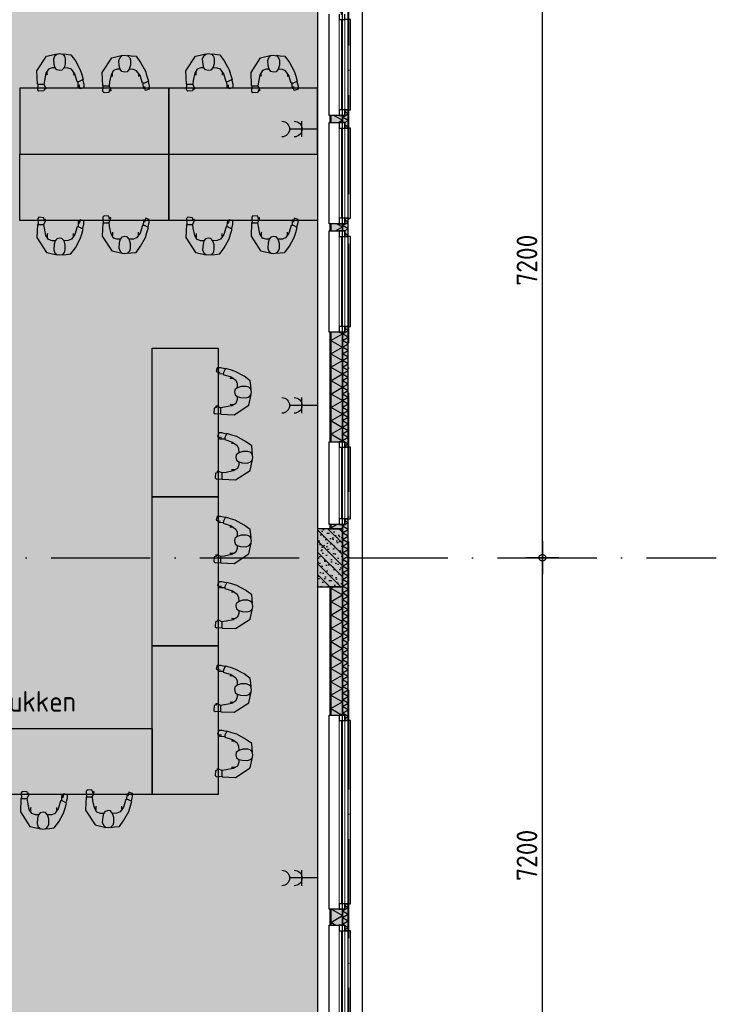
# Model space of a CAD drawing. Header units: millimetres. Extents: x 20872 to 297961, y -293704 to 213007.
# Tile 111 of 256: x 160982 to 169405, y -120002 to -108090. Entities that reach past the tile are written whole.
import ezdxf
from ezdxf.xclip import XClip

# ---------------------------------------------------------------- set-up
doc = ezdxf.new("R2010")
doc.units = ezdxf.units.MM
doc.header["$LTSCALE"] = 100
doc.header["$XCLIPFRAME"] = 2
doc.linetypes.add('ACAD_ISO10W100', pattern=[18, 12, -3, 0, -3])
doc.layers.get('Defpoints').update_dxf_attribs({"color": 181})
for name, color, linetype in [('A--L$7--_stramien', 1, 'Continuous'), ('A--L20--_bovenbouw', 3, 'Continuous'), ('A--L30--_afbouw', 7, 'Continuous'), ('A--L61--_centrale elektrische insta', 7, 'Continuous'), ('A--L82--leerlingensets-02', 9, 'Continuous'), ('A--T$7--_stramien', 7, 'Continuous'), ('plattegrondkleuren', 7, 'Continuous'), ('XREFS', 9, 'Continuous')]:
    doc.layers.add(name, color=color, linetype=linetype)
doc.styles.add('JINX maatvoering', font='isocp.shx')
doc.styles.add('JINX standaard', font='isocp.shx')
doc.dimstyles.new('JINX maatvoering 1-100', dxfattribs={"dimscale": 100, "dimtxt": 2.5, "dimasz": 1, "dimexe": 125, "dimexo": 0, "dimtad": 1, "dimdec": 0, "dimzin": 12, "dimdsep": 46, "dimtxsty": 'JINX maatvoering', "dimblk": 'BURO_maatvoeringssymbool_01', "dimcen": 2, "dimse1": 1, "dimse2": 1, "dimclrd": 1, "dimclrt": 7, "dimadec": 0, "dimazin": 0, "dimtfac": 1, "dimtdec": 0, "dimtix": 1, "dimtofl": 0, "dimtmove": 0, "dimatfit": 3, "dimldrblk": 'DOT', "dimfxl": 1, "dimtolj": 1, "dimtzin": 0, "dimarcsym": 0})

# ---------------------------------------------------------------- blocks, each defined once
blk = doc.blocks.new('AB2_D_DV_MV_maatvoeringssymbool_01')
at = {"color": 1}
for p, q in [((0, -2), (0, 2)), ((-2, 0), (2, 0))]:
    blk.add_line(p, q, dxfattribs=at)
blk.add_circle((0, 0), 0.4, dxfattribs=at)
blk = doc.blocks.new('*D279')
at = {"color": 1, "lineweight": -2, "transparency": 16777216}
blk.add_line((167303, 28300), (167303, 35300), dxfattribs=at)
at = {"layer": 'Defpoints', "color": 0, "transparency": 16777216}
for p in [(167303, 35400), (169406, 35400), (169406, 28200)]:
    blk.add_point(p, dxfattribs=at)
at = {"color": 1, "lineweight": -2, "transparency": 16777216, "xscale": 100, "yscale": 100, "zscale": 100}
for p, rotation in [((167303, 35400), 90), ((167303, 28200), 270)]:
    blk.add_blockref('AB2_D_DV_MV_maatvoeringssymbool_01', p, dxfattribs=dict(at, rotation=rotation))
at = {"color": 7, "transparency": 16777216, "insert": (167116, 31800), "char_height": 250, "attachment_point": 5, "rotation": 90, "style": 'JINX maatvoering'}
blk.add_mtext('\\A1;7200', dxfattribs=at)
blk = doc.blocks.new('_Dot')
at = {"color": 0, "linetype": 'ByBlock', "lineweight": -2}
blk.add_line((-0.5, 0), (-1, 0), dxfattribs=at)
at = {"color": 0, "linetype": 'ByBlock', "const_width": 0.5}
blk.add_lwpolyline([(-0.25, 0, 1), (0.25, 0, 1)], format="xyb", close=True, dxfattribs=at)
blk = doc.blocks.new('BURO_maatvoeringssymbool_01')
at = {"color": 1}
for p, q in [((0, -2), (0, 2)), ((-2, 0), (2, 0))]:
    blk.add_line(p, q, dxfattribs=at)
blk.add_circle((0, 0), 0.4, dxfattribs=at)
blk = doc.blocks.new('*D280')
at = {"color": 1, "lineweight": -2, "transparency": 16777216}
blk.add_line((167303, 35500), (167303, 42500), dxfattribs=at)
at = {"layer": 'Defpoints', "color": 0, "transparency": 16777216}
for p in [(167303, 42600), (169406, 42600), (169406, 35400)]:
    blk.add_point(p, dxfattribs=at)
at = {"color": 1, "lineweight": -2, "transparency": 16777216, "xscale": 100, "yscale": 100, "zscale": 100}
for p, rotation in [((167303, 42600), 90), ((167303, 35400), 270)]:
    blk.add_blockref('AB2_D_DV_MV_maatvoeringssymbool_01', p, dxfattribs=dict(at, rotation=rotation))
at = {"color": 7, "transparency": 16777216, "insert": (167116, 39000), "char_height": 250, "attachment_point": 5, "rotation": 90, "style": 'JINX maatvoering'}
blk.add_mtext('\\A1;7200', dxfattribs=at)
blk = doc.blocks.new('sit')
at = {"linetype": 'Continuous'}
for p, q in [((-146.514, -13.7755), (-81.397, 6.2615)), ((-81.397, 6.2615), (-13.775, 26.2965)), ((-13.775, 26.2965), (13.775, -26.2965)), ((-6.26, 21.2885), (53.846, 36.3155)), ((53.846, 36.3155), (96.424, 36.3155)), ((96.424, 36.3155), (111.451, -13.7755)), ((-346.877, -139.0015), (-264.225, -78.8925)), ((-264.225, -78.8925), (-146.514, -13.7755)), ((-151.522, -131.4875), (-169.053, -174.0635)), ((-88.912, -86.4065), (-151.522, -131.4875)), ((-111.451, -106.4425), (-74.2714, -106.4425)), ((16.279, -53.8475), (-88.912, -86.4065)), ((13.775, -26.2965), (16.279, -53.8475)), ((86.408, -41.3245), (16.279, -43.8295)), ((111.451, -13.7755), (58.857, -26.2965)), ((58.857, -26.2965), (86.408, -28.8015)), ((86.408, -28.8015), (86.408, -41.3245)), ((-361.904, -291.7765), (-354.389, -249.2005)), ((-359.397, -254.2095), (-354.389, -204.1185)), ((-354.389, -204.1185), (-346.877, -139.0015)), ((-354.389, -249.2005), (-326.842, -224.1545)), ((-326.842, -224.1545), (-294.279, -214.1365)), ((-294.279, -214.1365), (-226.658, -214.1365)), ((-226.658, -214.1365), (-171.561, -231.6685)), ((-169.053, -174.0635), (-171.561, -236.6765)), ((-171.561, -231.6685), (-139.002, -259.2175)), ((-139.002, -259.2175), (-133.99, -289.2725)), ((-356.893, -326.8395), (-361.904, -291.7765)), ((-326.842, -467.0925), (-359.397, -321.8315)), ((-331.85, -354.3895), (-356.893, -326.8395)), ((-291.775, -369.4175), (-331.85, -354.3895)), ((-216.643, -364.4075), (-291.775, -369.4175)), ((-171.561, -351.8855), (-216.643, -364.4075)), ((-144.01, -329.3445), (-171.561, -351.8855)), ((-171.561, -351.8855), (-171.561, -391.9585)), ((-171.561, -391.9585), (-154.029, -442.0475)), ((-133.99, -289.2725), (-144.01, -329.3445)), ((-128.983, -594.8235), (-326.842, -467.0925)), ((-154.029, -442.0475), (-98.928, -474.6065)), ((-86.404, -457.0755), (-121.471, -457.0755)), ((-98.928, -474.6065), (-1.252, -494.6435)), ((-74.2714, -455.2649), (-86.404, -457.0755)), ((-1.252, -494.6435), (53.846, -502.1565)), ((48.838, -579.7965), (48.838, -502.1565)), ((53.846, -502.1565), (93.92, -482.1205)), ((93.92, -482.1205), (116.459, -479.6165)), ((116.459, -487.1295), (101.432, -494.6435)), ((101.432, -494.6435), (139.002, -504.6615)), ((116.459, -479.6165), (116.459, -487.1295)), ((139.002, -504.6615), (144.01, -569.7785)), ((48.838, -587.3095), (-128.983, -594.8235)), ((126.478, -584.8055), (48.838, -579.7965)), ((48.838, -582.3015), (48.838, -587.3095)), ((144.01, -569.7785), (126.478, -584.8055))]:
    blk.add_line(p, q, dxfattribs=at)
blk = doc.blocks.new('tekentafel')
at = {"layer": 'plattegrondkleuren', "true_color": 0xa8a8a8}
h = blk.add_hatch(color=253, dxfattribs=at)
h.dxf.hatch_style = 1
h.paths.add_polyline_path([(800, 200), (0, 200), (0, 2000), (800, 2000)])
at = {"layer": 'A--L82--leerlingensets-02'}
blk.add_lwpolyline([(800, 200), (0, 200), (0, 2000), (800, 2000)], close=True, dxfattribs=at)
at = {"layer": 'A--L82--leerlingensets-02', "color": 1, "xscale": -0.9000000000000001, "yscale": 0.9000000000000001, "zscale": 0.9000000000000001, "rotation": 179.9999999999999}
for p in [(-92, 1258), (-74, 470)]:
    blk.add_blockref('sit', p, dxfattribs=at)
blk = doc.blocks.new('61_dubbelcontd_01_P02_DO')
at = {"color": 1}
for p, q in [((188, -94), (188, 94)), ((0, 0), (188, 0)), ((150, 0), (338, 0))]:
    blk.add_line(p, q, dxfattribs=at)
for centre in [(282, 0), (432, 0)]:
    blk.add_arc(centre, 94, 90, 270, dxfattribs=at)
blk = doc.blocks.new('stramienlijnen_1')
at = {"layer": 'A--L$7--_stramien', "color": 1, "linetype": 'ACAD_ISO10W100', "lineweight": -3}
for p, q in [((164959.5, 96800), (164959.5, 21000)), ((130759.5, 35400), (164959.5, 35400)), ((164959.5, 35400), (169405.6, 35400))]:
    blk.add_line(p, q, dxfattribs=at)
at = {"layer": 'Defpoints'}
blk.add_lwpolyline([(34736.5, 60859.2), (70727.2, 75), (164884.5, 75), (164884.5, 96950), (130834.5, 96950), (130834.5, 22725), (79641, 22725), (51266.3, 70646.6)], dxfattribs=at)
at = {"color": 7}
for base, p1, p2, picture, middle in [((167303.1, 42600), (169405.6, 35400), (169405.6, 42600), '*D280', (167115.6, 39000)), ((167303.1, 35400), (169405.6, 28200), (169405.6, 35400), '*D279', (167115.6, 31800))]:
    dim = blk.add_linear_dim(base=base, p1=p1, p2=p2, angle=90, dimstyle='JINX maatvoering 1-100', dxfattribs=at)
    dim.commit()
    dim.dimension.update_dxf_attribs({"geometry": picture, "text_midpoint": middle})
blk = doc.blocks.new('begane grond bestaand leeg')
at = {"layer": 'A--L20--_bovenbouw', "linetype": 'Continuous', "lineweight": -3}
h = blk.add_hatch(dxfattribs=at)
h.set_pattern_fill('_U', color=1, scale=70, style=0, pattern_type=0)
h.set_pattern_definition([(360, (164734.484, 42249.99), (4e-15, 70), [])])
h.paths.add_polyline_path([(164743, 42250), (164734, 42250), (164734, 41977), (164743, 41977)], flags=0)
h.paths.add_polyline_path([(164743, 40752), (164734, 40752), (164734, 40666), (164743, 40666)], flags=0)
h.paths.add_polyline_path([(164743, 39441), (164734, 39441), (164734, 39355), (164743, 39355)], flags=0)
h.paths.add_polyline_path([(164743, 38130), (164734, 38130), (164734, 36804), (164743, 36804)], flags=0)
h.paths.add_polyline_path([(164743, 35804), (164734, 35804), (164734, 35750), (164743, 35750)], flags=0)
h = blk.add_hatch(dxfattribs=at)
h.set_pattern_fill('GENERAL_DIAMONDS', color=1, scale=1120, angle=-90, style=0, pattern_type=2)
h.set_pattern_definition([(330, (164743.48, 42249.99), (70, 121.2436), []), (30, (164743.48, 42249.99), (-70, 121.2436), [])])
h.paths.add_polyline_path([(164884, 42250), (164743, 42250), (164743, 41977), (164884, 41977)], flags=0)
h.paths.add_polyline_path([(164884, 40752), (164743, 40752), (164743, 40666), (164884, 40666)], flags=0)
h.paths.add_polyline_path([(164884, 39441), (164743, 39441), (164743, 39355), (164884, 39355)], flags=0)
h.paths.add_polyline_path([(164884, 38130), (164743, 38130), (164743, 36804), (164884, 36804)], flags=0)
h.paths.add_polyline_path([(164884, 35804), (164743, 35804), (164743, 35750), (164884, 35750)], flags=0)
for points in [[(164734, 40752), (164734, 40666), (164884, 40666), (164884, 40752)], [(164913, 40819), (164913, 40752), (164884, 40752), (164884, 40666), (164913, 40666), (164913, 40599), (164954, 40599), (164954, 40819)], [(164734, 39441), (164734, 39355), (164884, 39355), (164884, 39441)], [(164913, 39508), (164913, 39441), (164884, 39441), (164884, 39355), (164913, 39355), (164913, 39288), (164954, 39288), (164954, 39508)], [(164734, 38130), (164734, 36804), (164884, 36804), (164884, 38130)], [(164913, 38197), (164913, 38130), (164884, 38130), (164884, 36804), (164913, 36804), (164913, 36737), (164954, 36737), (164954, 38197)], [(164954, 35871), (164913, 35871), (164913, 35804), (164884, 35804), (164884, 33497), (164913, 33497), (164913, 33430), (164954, 33430)], [(164884, 35050), (164884, 35750), (164584, 35750), (164584, 35050)], [(164734, 35804), (164734, 35750), (164884, 35750), (164884, 35804)], [(164734, 35050), (164734, 33497), (164884, 33497), (164884, 35050)], [(164913, 31214), (164913, 31147), (164884, 31147), (164884, 30954), (164913, 30954), (164913, 30887), (164954, 30887), (164954, 31214)], [(164734, 31147), (164734, 30954), (164884, 30954), (164884, 31147)]]:
    blk.add_hatch(color=60, dxfattribs=at).paths.add_polyline_path(points, flags=0)
h = blk.add_hatch(dxfattribs=at)
h.set_pattern_fill('GENERAL_DIAMONDS', color=1, scale=560, angle=-90, style=0, pattern_type=2)
h.set_pattern_definition([(330, (164884.484, 40751.99), (35, 60.622), []), (30, (164884.484, 40751.99), (-35, 60.622), [])])
h.paths.add_polyline_path([(164913, 40819), (164913, 40752), (164884, 40752), (164884, 40666), (164913, 40666), (164913, 40599), (164954, 40599), (164954, 40819)], flags=0)
h = blk.add_hatch(dxfattribs=at)
h.set_pattern_fill('GENERAL_DIAMONDS', color=1, scale=560, angle=-90, style=0, pattern_type=2)
h.set_pattern_definition([(330, (164884.484, 39440.99), (35, 60.622), []), (30, (164884.484, 39440.99), (-35, 60.622), [])])
h.paths.add_polyline_path([(164913, 39508), (164913, 39441), (164884, 39441), (164884, 39355), (164913, 39355), (164913, 39288), (164954, 39288), (164954, 39508)], flags=0)
h = blk.add_hatch(dxfattribs=at)
h.set_pattern_fill('GENERAL_DIAMONDS', color=1, scale=560, angle=-90, style=0, pattern_type=2)
h.set_pattern_definition([(330, (164884.484, 38129.99), (35, 60.6218), []), (30, (164884.484, 38129.99), (-35, 60.6218), [])])
h.paths.add_polyline_path([(164913, 38197), (164913, 38130), (164884, 38130), (164884, 36804), (164913, 36804), (164913, 36737), (164954, 36737), (164954, 38197)], flags=0)
h = blk.add_hatch(dxfattribs=at)
h.set_pattern_fill('GENERAL_DIAMONDS', color=1, scale=560, angle=-90, style=0, pattern_type=2)
h.set_pattern_definition([(330, (164884.484, 35803.99), (35, 60.6218), []), (30, (164884.484, 35803.99), (-35, 60.6218), [])])
h.paths.add_polyline_path([(164954, 35871), (164913, 35871), (164913, 35804), (164884, 35804), (164884, 33497), (164913, 33497), (164913, 33430), (164954, 33430)], flags=0)
h = blk.add_hatch(dxfattribs=at)
h.set_pattern_fill('PREFB', color=1, scale=5, angle=90, style=0)
h.set_pattern_definition([(135, (164884.48, 35049.99), (-67.882, -67.882), []), (107, (164884.484, 35049.99), (-79.8276, 25.7875), [0, -81.6, -46.2, 0, -67.2]), (138, (164884.484, 35049.99), (-81.172, -18.4156), [0, -80.8, 0, -82.4, 0, -66.4]), (161, (164884.484, 35049.99), (-67.263, -47.9116), [0, -80, 0, -480, -65.8])])
h.paths.add_polyline_path([(164884, 35050), (164884, 35750), (164584, 35750), (164584, 35050)], flags=0)
h = blk.add_hatch(dxfattribs=at)
h.set_pattern_fill('_U', color=1, scale=70, style=0, pattern_type=0)
h.set_pattern_definition([(360, (164734.484, 35049.99), (4e-15, 70), [])])
h.paths.add_polyline_path([(164743, 35050), (164734, 35050), (164734, 33497), (164743, 33497)], flags=0)
h.paths.add_polyline_path([(164743, 31147), (164734, 31147), (164734, 30954), (164743, 30954)], flags=0)
h.paths.add_polyline_path([(164743, 28604), (164734, 28604), (164734, 28550), (164743, 28550)], flags=0)
h = blk.add_hatch(dxfattribs=at)
h.set_pattern_fill('GENERAL_DIAMONDS', color=1, scale=1120, angle=-90, style=0, pattern_type=2)
h.set_pattern_definition([(330, (164743.48, 35049.99), (70, 121.2436), []), (30, (164743.48, 35049.99), (-70, 121.2436), [])])
h.paths.add_polyline_path([(164884, 35050), (164743, 35050), (164743, 33497), (164884, 33497)], flags=0)
h.paths.add_polyline_path([(164884, 31147), (164743, 31147), (164743, 30954), (164884, 30954)], flags=0)
h.paths.add_polyline_path([(164884, 28604), (164743, 28604), (164743, 28550), (164884, 28550)], flags=0)
h = blk.add_hatch(dxfattribs=at)
h.set_pattern_fill('GENERAL_DIAMONDS', color=1, scale=560, angle=-90, style=0, pattern_type=2)
h.set_pattern_definition([(330, (164884.484, 31146.99), (35, 60.622), []), (30, (164884.484, 31146.99), (-35, 60.622), [])])
h.paths.add_polyline_path([(164913, 31214), (164913, 31147), (164884, 31147), (164884, 30954), (164913, 30954), (164913, 30887), (164954, 30887), (164954, 31214)], flags=0)
at = {"color": 8}
blk.add_lwpolyline([(130619, 97110), (130619, 22940), (79787, 22940), (51444, 70808), (34518, 60787), (70611, -170), (165129, -170), (165129, 97110)], close=True, dxfattribs=at)
at = {"layer": 'A--L20--_bovenbouw', "color": 2, "linetype": 'Continuous', "lineweight": -3}
for p, q in [((164743, 40752), (164734, 40752)), ((164734, 40752), (164734, 40666)), ((164743, 40666), (164743, 40752)), ((164734, 40666), (164743, 40666)), ((164743, 39441), (164734, 39441)), ((164734, 39441), (164734, 39355)), ((164743, 39355), (164743, 39441)), ((164734, 39355), (164743, 39355)), ((164743, 38130), (164734, 38130)), ((164734, 38130), (164734, 36804)), ((164743, 36804), (164743, 38130)), ((164734, 36804), (164743, 36804)), ((164743, 35804), (164734, 35804)), ((164734, 35804), (164734, 35750)), ((164734, 35750), (164743, 35750)), ((164743, 35750), (164743, 35804)), ((164743, 35050), (164734, 35050)), ((164734, 35050), (164734, 33497)), ((164743, 33497), (164743, 35050)), ((164734, 33497), (164743, 33497)), ((164743, 31147), (164734, 31147)), ((164734, 31147), (164734, 30954)), ((164743, 30954), (164743, 31147)), ((164734, 30954), (164743, 30954))]:
    blk.add_line(p, q, dxfattribs=at)
at = {"layer": 'A--L20--_bovenbouw', "color": 1, "linetype": 'Continuous', "lineweight": -3}
for p, q in [((164884, 40752), (164743, 40752)), ((164743, 40752), (164743, 40666)), ((164884, 40666), (164884, 40752)), ((164913, 40752), (164884, 40752)), ((164884, 40752), (164884, 40666)), ((164913, 40819), (164913, 40752)), ((164954, 40819), (164913, 40819)), ((164954, 40599), (164954, 40819)), ((164743, 40666), (164884, 40666)), ((164884, 40666), (164913, 40666)), ((164913, 40666), (164913, 40599)), ((164913, 40599), (164954, 40599)), ((164884, 39441), (164743, 39441)), ((164743, 39441), (164743, 39355)), ((164884, 39355), (164884, 39441)), ((164913, 39441), (164884, 39441)), ((164884, 39441), (164884, 39355)), ((164913, 39508), (164913, 39441)), ((164954, 39508), (164913, 39508)), ((164954, 39288), (164954, 39508)), ((164743, 39355), (164884, 39355)), ((164884, 39355), (164913, 39355)), ((164913, 39355), (164913, 39288)), ((164913, 39288), (164954, 39288)), ((164884, 38130), (164743, 38130)), ((164743, 38130), (164743, 36804)), ((164884, 36804), (164884, 38130)), ((164913, 38130), (164884, 38130)), ((164884, 38130), (164884, 36804)), ((164913, 38197), (164913, 38130)), ((164954, 38197), (164913, 38197)), ((164954, 36737), (164954, 38197)), ((164743, 36804), (164884, 36804)), ((164884, 36804), (164913, 36804)), ((164913, 36804), (164913, 36737)), ((164913, 36737), (164954, 36737)), ((164954, 35871), (164913, 35871)), ((164913, 35871), (164913, 35804)), ((164954, 33430), (164954, 35871)), ((164884, 35804), (164743, 35804)), ((164743, 35804), (164743, 35750)), ((164743, 35750), (164884, 35750)), ((164884, 35750), (164884, 35804)), ((164913, 35804), (164884, 35804)), ((164884, 35804), (164884, 33497)), ((164884, 35050), (164743, 35050)), ((164743, 35050), (164743, 33497)), ((164884, 33497), (164884, 35050)), ((164743, 33497), (164884, 33497)), ((164884, 33497), (164913, 33497)), ((164913, 33497), (164913, 33430)), ((164913, 33430), (164954, 33430)), ((164913, 31214), (164913, 31147)), ((164954, 31214), (164913, 31214)), ((164954, 30887), (164954, 31214)), ((164884, 31147), (164743, 31147)), ((164743, 31147), (164743, 30954)), ((164884, 30954), (164884, 31147)), ((164913, 31147), (164884, 31147)), ((164884, 31147), (164884, 30954)), ((164743, 30954), (164884, 30954)), ((164884, 30954), (164913, 30954)), ((164913, 30954), (164913, 30887)), ((164913, 30887), (164954, 30887))]:
    blk.add_line(p, q, dxfattribs=at)
at = {"layer": 'A--L20--_bovenbouw', "color": 3, "linetype": 'Continuous', "lineweight": -3}
for p, q in [((164884, 35750), (164584, 35750)), ((164584, 35750), (164584, 35050)), ((164884, 35050), (164884, 35750)), ((164584, 35050), (164884, 35050))]:
    blk.add_line(p, q, dxfattribs=at)
at = {"layer": 'A--L30--_afbouw', "color": 1, "linetype": 'Continuous', "lineweight": -3}
for p, q in [((164724, 40752), (164724, 41977)), ((164914, 41910), (164914, 41977)), ((164879, 40819), (164879, 41910)), ((164984, 41910), (164914, 41910)), ((164984, 40819), (164984, 41910)), ((164734, 40752), (164724, 40752)), ((164914, 40752), (164914, 40819)), ((164914, 40819), (164984, 40819)), ((164724, 39441), (164724, 40666)), ((164724, 40666), (164734, 40666)), ((164914, 40599), (164914, 40666)), ((164879, 39508), (164879, 40599)), ((164984, 40599), (164914, 40599)), ((164984, 39508), (164984, 40599)), ((164734, 39441), (164724, 39441)), ((164914, 39441), (164914, 39508)), ((164914, 39508), (164984, 39508)), ((164724, 38130), (164724, 39355)), ((164724, 39355), (164734, 39355)), ((164914, 39288), (164914, 39355)), ((164879, 38197), (164879, 39288)), ((164984, 39288), (164914, 39288)), ((164984, 38197), (164984, 39288)), ((164734, 38130), (164724, 38130)), ((164914, 38130), (164914, 38197)), ((164914, 38197), (164984, 38197)), ((164724, 35804), (164724, 36804)), ((164724, 36804), (164734, 36804)), ((164879, 35871), (164879, 36737)), ((164914, 36737), (164914, 36804)), ((164984, 36737), (164914, 36737)), ((164984, 35871), (164984, 36737)), ((164914, 35804), (164914, 35871)), ((164914, 35871), (164984, 35871)), ((164734, 35804), (164724, 35804)), ((164724, 31147), (164724, 33497)), ((164724, 33497), (164734, 33497)), ((164914, 33430), (164914, 33497)), ((164879, 31214), (164879, 33430)), ((164984, 33430), (164914, 33430)), ((164984, 31214), (164984, 33430)), ((164914, 31147), (164914, 31214)), ((164914, 31214), (164984, 31214)), ((164734, 31147), (164724, 31147)), ((164724, 28604), (164724, 30954)), ((164724, 30954), (164734, 30954)), ((164879, 28671), (164879, 30887)), ((164914, 30887), (164914, 30954)), ((164984, 30887), (164914, 30887)), ((164984, 28671), (164984, 30887))]:
    blk.add_line(p, q, dxfattribs=at)
at = {"layer": 'A--L30--_afbouw', "color": 2, "linetype": 'Continuous', "lineweight": -3}
for p, q in [((164844, 41977), (164844, 41910)), ((164914, 41910), (164914, 41977)), ((164844, 41910), (164914, 41910)), ((164914, 40819), (164844, 40819)), ((164844, 40819), (164844, 40752)), ((164844, 40752), (164914, 40752)), ((164914, 40752), (164914, 40819)), ((164914, 40666), (164844, 40666)), ((164844, 40666), (164844, 40599)), ((164914, 40599), (164914, 40666)), ((164844, 40599), (164914, 40599)), ((164914, 39508), (164844, 39508)), ((164844, 39508), (164844, 39441)), ((164844, 39441), (164914, 39441)), ((164914, 39441), (164914, 39508)), ((164914, 39355), (164844, 39355)), ((164844, 39355), (164844, 39288)), ((164914, 39288), (164914, 39355)), ((164844, 39288), (164914, 39288)), ((164914, 38197), (164844, 38197)), ((164844, 38197), (164844, 38130)), ((164844, 38130), (164914, 38130)), ((164914, 38130), (164914, 38197)), ((164914, 36804), (164844, 36804)), ((164844, 36804), (164844, 36737)), ((164844, 36737), (164914, 36737)), ((164914, 36737), (164914, 36804)), ((164914, 35871), (164844, 35871)), ((164844, 35871), (164844, 35804)), ((164914, 35804), (164914, 35871)), ((164844, 35804), (164914, 35804)), ((164914, 33497), (164844, 33497)), ((164844, 33497), (164844, 33430)), ((164914, 33430), (164914, 33497)), ((164844, 33430), (164914, 33430)), ((164914, 31214), (164844, 31214)), ((164844, 31214), (164844, 31147)), ((164914, 31147), (164914, 31214)), ((164844, 31147), (164914, 31147)), ((164914, 30954), (164844, 30954)), ((164844, 30954), (164844, 30887)), ((164844, 30887), (164914, 30887)), ((164914, 30887), (164914, 30954))]:
    blk.add_line(p, q, dxfattribs=at)
at = {"layer": 'A--L30--_afbouw', "color": 1, "linetype": 'Continuous', "lineweight": 18}
for p, q in [((164844, 40819), (164844, 41910)), ((164914, 40819), (164914, 41910)), ((164844, 39508), (164844, 40599)), ((164914, 39508), (164914, 40599)), ((164844, 38197), (164844, 39288)), ((164914, 38197), (164914, 39288)), ((164844, 35871), (164844, 36737)), ((164914, 35871), (164914, 36737)), ((164844, 31214), (164844, 33430)), ((164914, 31214), (164914, 33430)), ((164844, 28671), (164844, 30887)), ((164914, 28671), (164914, 30887))]:
    blk.add_line(p, q, dxfattribs=at)
at = {"layer": 'A--T$7--_stramien'}
blk.add_blockref('stramienlijnen_1', (0, 0), dxfattribs=at)
blk = doc.blocks.new('2016-02-04 100 begane grond bestaand')
at = {"color": 8}
blk.add_lwpolyline([(130619, 97110), (130619, 22940), (79787, 22940), (51444, 70808), (34518, 60787), (70611, -170), (165129, -170), (165129, 97110)], close=True, dxfattribs=at)
at = {"layer": 'A--L$7--_stramien'}
blk.add_blockref('stramienlijnen_1', (0, 0), dxfattribs=at)

msp = doc.modelspace()

# ---------------------------------------------------------------- hatches: boundary and pattern name
at = {"layer": 'plattegrondkleuren', "true_color": 0xd28751}
h = msp.add_hatch(color=23, dxfattribs=at)
h.dxf.hatch_style = 1
h.paths.add_polyline_path([(153783, -119975), (153783, -107450), (164583, -107400), (164583, -121750), (160665, -121750), (160665, -119975)])
at = {"layer": 'plattegrondkleuren', "true_color": 0xf5f5f5}
h = msp.add_hatch(color=7, dxfattribs=at)
h.dxf.hatch_style = 1
h.paths.add_polyline_path([(162783, -109719), (162783, -108919), (160983, -108919), (160983, -109719)])
h = msp.add_hatch(color=7, dxfattribs=at)
h.dxf.hatch_style = 1
h.paths.add_polyline_path([(164583, -109719), (164583, -108919), (162783, -108919), (162783, -109719)])
h = msp.add_hatch(color=7, dxfattribs=at)
h.dxf.hatch_style = 1
h.paths.add_polyline_path([(162783, -109719), (162783, -110519), (160983, -110519), (160983, -109719)])
h = msp.add_hatch(color=7, dxfattribs=at)
h.dxf.hatch_style = 1
h.paths.add_polyline_path([(164583, -109719), (164583, -110519), (162783, -110519), (162783, -109719)])

# ---------------------------------------------------------------- linework, layer by layer
at = {"layer": 'A--L82--leerlingensets-02'}
for points in [[(162783, -109719), (162783, -108919), (160983, -108919), (160983, -109719)], [(164583, -109719), (164583, -108919), (162783, -108919), (162783, -109719)], [(162783, -109719), (162783, -110519), (160983, -110519), (160983, -109719)], [(164583, -109719), (164583, -110519), (162783, -110519), (162783, -109719)]]:
    msp.add_lwpolyline(points, close=True, dxfattribs=at)
at = {"layer": 'Defpoints', "color": 181, "linetype": 'Continuous', "lineweight": -3}
msp.add_line((164953, -149995), (164953, -94760), dxfattribs=at)
at = {"layer": 'Defpoints'}
msp.add_lwpolyline([(153783, -119975), (153783, -107450), (164583, -107400), (164583, -121750), (160665, -121750), (160665, -119975)], close=True, dxfattribs=at)

# ---------------------------------------------------------------- block references
for p, rotation in [((163383, -111864), 180), ((163383, -113664), 180), ((163383, -115464), 180), ((162783, -117464), 90.00000000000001)]:
    msp.add_blockref('tekentafel', p, dxfattribs=dict(rotation=rotation))
at = {"layer": 'A--L61--_centrale elektrische insta', "color": 7, "linetype": 'Continuous', "lineweight": -3, "extrusion": (0, 0, -1), "zscale": -1}
for p in [(-164583, -109414), (-164583, -112757), (-164583, -118474)]:
    msp.add_blockref('61_dubbelcontd_01_P02_DO', p, dxfattribs=at)
at = {"layer": 'A--L82--leerlingensets-02', "color": 1, "yscale": 0.9000000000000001, "zscale": 0.9000000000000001}
for p, xscale, rotation in [((161726, -108827), 0.9000000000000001, 270.0000000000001), ((163526, -108827), 0.9000000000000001, 270.0000000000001), ((162514, -108845), 0.9000000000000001, 270.0000000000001), ((164314, -108845), 0.9000000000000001, 270.0000000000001), ((161726, -110611), -0.9000000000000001, 269.9999999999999), ((162514, -110593), -0.9000000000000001, 269.9999999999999), ((163526, -110611), -0.9000000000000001, 269.9999999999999), ((164314, -110593), -0.9000000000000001, 269.9999999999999)]:
    msp.add_blockref('sit', p, dxfattribs=dict(at, xscale=xscale, rotation=rotation))
at = {"layer": 'XREFS', "color": 71, "true_color": 0xc9f18e}
ref = msp.add_blockref('begane grond bestaand leeg', (-1, -150000), dxfattribs=at)
XClip(ref).set_block_clipping_path([(116767.076214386, 82263.1420219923), (116767.076214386, 115683.1420219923), (179861.076214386, 115683.1420219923), (179861.076214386, 13442.9004429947), (164491.5066313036, 13442.9004429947), (116767.076214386, 29769.3836009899)])
at = {"layer": 'XREFS'}
ref = msp.add_blockref('2016-02-04 100 begane grond bestaand', (-1, -150000), dxfattribs=at)
XClip(ref).set_block_clipping_path([(116767.0762143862, 29769.3836009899), (164491.5066313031, 13442.9004429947), (179861.076214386, 13442.9004429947), (179861.076214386, -11696.8579780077), (20873.0762143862, -11696.8579780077), (20873.0762143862, 82263.1420219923), (116767.0762143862, 82263.1420219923)])

# ---------------------------------------------------------------- texts
at = {"layer": 'A--L82--leerlingensets-02', "style": 'JINX standaard'}
msp.add_text('bestaande tafels nieuwe krukken', height=250, dxfattribs=at).set_placement((156979, -116462))

doc.saveas('drawing.dxf')
